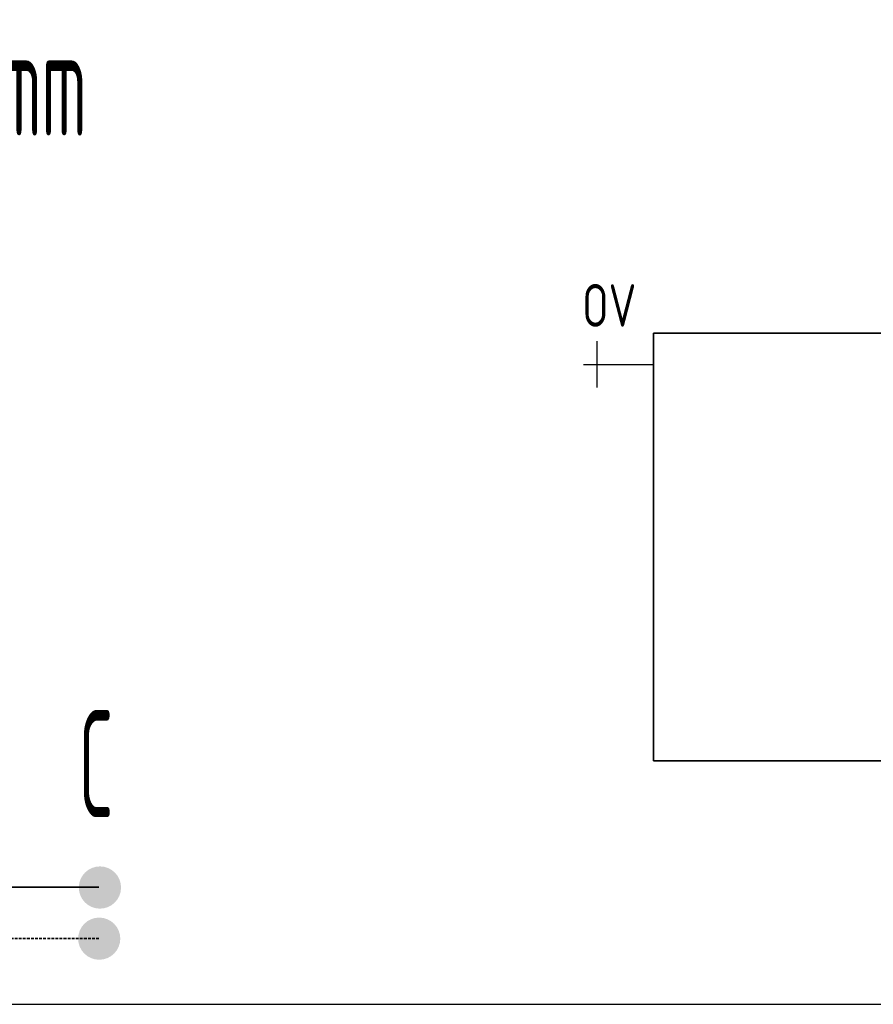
# Model space of a CAD drawing. Header units: millimetres. Extents: x 60394 to 199354, y 20895 to 166073.
# Tile 180 of 256: x 122561 to 123560, y 20895 to 22047. Entities that reach past the tile are written whole.
import ezdxf
from ezdxf.enums import TextEntityAlignment as Align

# ---------------------------------------------------------------- set-up
doc = ezdxf.new("R2010")
doc.units = ezdxf.units.MM
doc.linetypes.add('VERDECKT', pattern=[9.525, 6.35, -3.175])
for name, color, linetype, lineweight in [('JS_VYT_POPIS - OBECNĚ', 7, 'Continuous', 5), ('UT_SCHÉMA_POPIS', 7, 'VERDECKT', 5), ('UT_SCHÉMA_PŘÍVOD', 10, 'Continuous', 35), ('UT_SCHÉMA_SYMBOLY', 7, 'Continuous', 25), ('UT_SCHÉMA_ZPÁTEČKA', 172, 'VERDECKT', 35), ('UT_ZAŘÍZENÍ - OT', 3, 'Continuous', 35)]:
    doc.layers.add(name, color=color, linetype=linetype, lineweight=lineweight)
doc.styles.add('ISO 2.5', font='isocp.shx', dxfattribs={"width": 0.8, "height": 2.5})
doc.styles.add('VZT_POPIS', font='isocp.shx', dxfattribs={"width": 0.6, "height": 125})

msp = doc.modelspace()

# ---------------------------------------------------------------- hatches: boundary and pattern name
at = {"layer": 'UT_SCHÉMA_PŘÍVOD'}
msp.add_hatch(color=256, dxfattribs=at).paths.add_polyline_path([(122630.2, 21031.9, 1), (122679.6, 21031.9, 1)])
at = {"layer": 'UT_SCHÉMA_ZPÁTEČKA', "ltscale": 0.3}
msp.add_hatch(color=256, dxfattribs=at).paths.add_polyline_path([(122678.7, 20972.1, -1), (122629.4, 20972.1, -1)])

# ---------------------------------------------------------------- linework, layer by layer
msp.add_line((64740.6, 20895.4), (199354.4, 20895.4))
at = {"layer": 'UT_SCHÉMA_PŘÍVOD', "ltscale": 0.5}
msp.add_line((122653.7, 21032.3), (120539.5, 21032.3), dxfattribs=at)
at = {"layer": 'UT_SCHÉMA_SYMBOLY'}
for p, q in [((123236.6, 21616.6), (123236.6, 21670.6)), ((123220.6, 21643.6), (123302.5, 21643.6))]:
    msp.add_line(p, q, dxfattribs=at)
at = {"layer": 'UT_SCHÉMA_ZPÁTEČKA', "ltscale": 0.5}
msp.add_line((122653.7, 20972.3), (121089.5, 20972.3), dxfattribs=at)
at = {"layer": 'UT_ZAŘÍZENÍ - OT', "linetype": 'Continuous'}
for p, q in [((123302.5, 21180.2), (123302.5, 21680.2)), ((123302.5, 21680.2), (125102.5, 21680.2)), ((125102.5, 21180.2), (123302.5, 21180.2))]:
    msp.add_line(p, q, dxfattribs=at)

# ---------------------------------------------------------------- texts
at = {"layer": 'JS_VYT_POPIS - OBECNĚ', "style": 'VZT_POPIS', "width": 0.5}
msp.add_text('D-OT VK typ 20 - 700*500 mm', height=125, dxfattribs=at).set_placement((122093.6, 21973.3), align=Align.MIDDLE_CENTER)
msp.add_text('C', height=125, dxfattribs=at).set_placement((122670.4, 21176.6), align=Align.MIDDLE_RIGHT)
at = {"layer": 'UT_SCHÉMA_POPIS', "style": 'ISO 2.5', "width": 0.8}
msp.add_text('OV', height=50, dxfattribs=at).set_placement((123219.1, 21712.5), align=Align.MIDDLE_LEFT)

doc.saveas('drawing.dxf')
